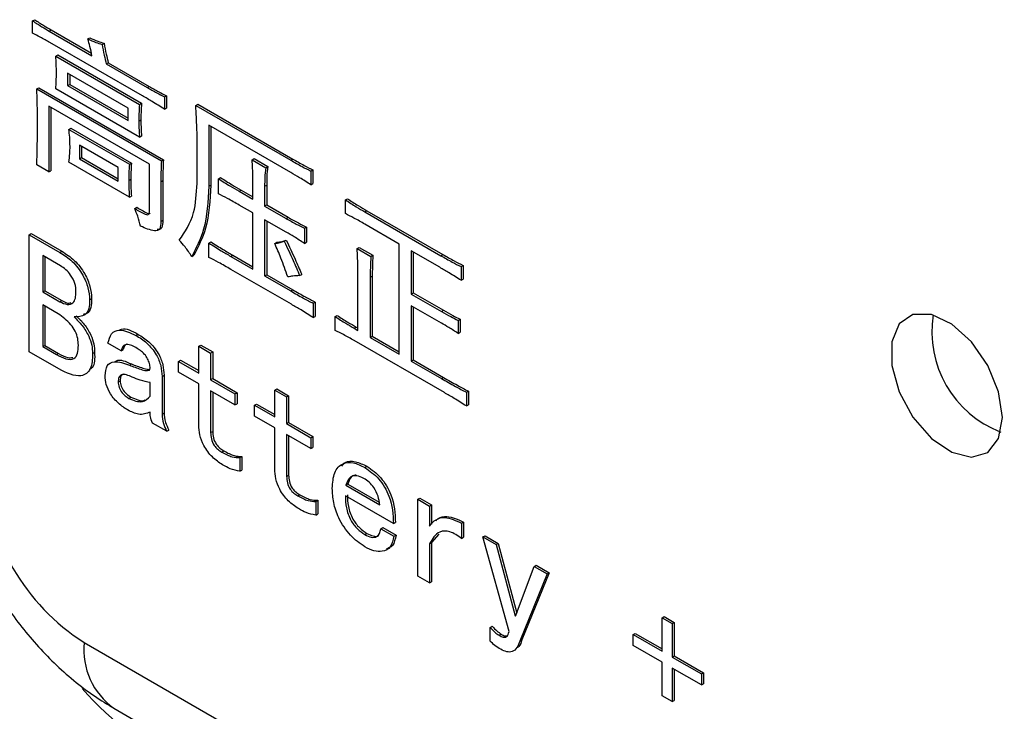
# Model space of a CAD drawing. Header units: millimetres. Extents: x 16386 to 23226, y -7201 to -2390.
# Tile 40 of 94: x 20718 to 20753, y -4509 to -4485. Entities that reach past the tile are written whole.
import ezdxf
from ezdxf import colors
from ezdxf.entities.mleader import LeaderData, LeaderLine
from ezdxf.math import Vec2, Vec3

# ---------------------------------------------------------------- set-up
doc = ezdxf.new("R2010")
doc.units = ezdxf.units.MM
doc.layers.get('0').update_dxf_attribs({"linetype": 'CONTINUOUS'})
doc.layers.add('7标注层', color=4, linetype='CONTINUOUS')
doc.styles.add('标准', font='仿宋GB2312_0.shx', dxfattribs={"width": 0.667})

msp = doc.modelspace()

# ---------------------------------------------------------------- linework, layer by layer
at = {"color": 7, "linetype": 'Continuous', "lineweight": 25}
for p, q in [((20718.726, -4485), (20718.796, -4484.959)), ((20718.726, -4485.43), (20718.726, -4485)), ((20719.305, -4485.358), (20719.375, -4485.317)), ((20719.305, -4485.358), (20720.793, -4486.217)), ((20719.375, -4485.317), (20720.773, -4486.124)), ((20722.551, -4487.614), (20719.325, -4485.752)), ((20720.648, -4485.632), (20720.719, -4485.592)), ((20721.145, -4485.823), (20721.215, -4485.783)), ((20719.532, -4486.229), (20719.603, -4486.189)), ((20719.532, -4486.229), (20722.447, -4487.912)), ((20719.603, -4486.189), (20722.518, -4487.872)), ((20721.289, -4486.504), (20721.36, -4486.463)), ((20721.289, -4486.504), (20722.716, -4487.327)), ((20721.36, -4486.463), (20722.787, -4487.287)), ((20722.054, -4488.044), (20719.945, -4486.826)), ((20719.945, -4486.826), (20719.945, -4487.256)), ((20720.016, -4486.867), (20720.016, -4487.215)), ((20718.87, -4487.376), (20718.941, -4487.335)), ((20718.87, -4487.376), (20723.212, -4489.882)), ((20718.941, -4487.335), (20723.283, -4489.841)), ((20722.447, -4489.058), (20719.532, -4487.375)), ((20719.945, -4487.256), (20720.016, -4487.215)), ((20719.945, -4487.256), (20722.054, -4488.474)), ((20720.016, -4487.215), (20722.054, -4488.392)), ((20722.716, -4487.327), (20722.787, -4487.287)), ((20723.316, -4487.65), (20723.386, -4487.609)), ((20723.316, -4487.65), (20723.316, -4488.079)), ((20723.386, -4487.609), (20723.386, -4488.039)), ((20722.799, -4490.001), (20719.284, -4487.972)), ((20719.284, -4487.972), (20719.284, -4490.264)), ((20719.355, -4488.013), (20719.355, -4490.224)), ((20722.054, -4488.474), (20722.054, -4488.044)), ((20722.447, -4487.912), (20722.518, -4487.872)), ((20723.316, -4488.079), (20723.386, -4488.039)), ((20724.411, -4487.948), (20724.482, -4487.907)), ((20724.411, -4487.948), (20727.72, -4489.858)), ((20724.482, -4487.907), (20727.79, -4489.817)), ((20722.427, -4488.497), (20722.497, -4488.457)), ((20719.987, -4488.784), (20720.058, -4488.743)), ((20719.987, -4488.784), (20722.096, -4490.002)), ((20720.058, -4488.743), (20722.166, -4489.961)), ((20727.72, -4490.288), (20724.866, -4488.64)), ((20724.866, -4488.64), (20724.866, -4490.765)), ((20724.937, -4488.681), (20724.937, -4490.724)), ((20722.447, -4489.058), (20722.518, -4489.018)), ((20724.453, -4490.67), (20724.453, -4488.879)), ((20721.703, -4490.109), (20720.359, -4489.333)), ((20720.359, -4489.333), (20720.359, -4489.811)), ((20720.43, -4489.374), (20720.43, -4489.77)), ((20720.359, -4489.811), (20720.43, -4489.77)), ((20720.359, -4489.811), (20721.703, -4490.587)), ((20720.43, -4489.77), (20721.703, -4490.505)), ((20723.212, -4489.882), (20723.283, -4489.841)), ((20726.376, -4489.846), (20726.446, -4489.805)), ((20726.376, -4489.846), (20726.851, -4490.12)), ((20726.446, -4489.805), (20726.922, -4490.08)), ((20727.72, -4489.858), (20727.79, -4489.817)), ((20719.284, -4490.264), (20718.87, -4490.026)), ((20719.284, -4490.264), (20719.355, -4490.224)), ((20722.096, -4491.148), (20719.987, -4489.93)), ((20721.703, -4490.587), (20721.703, -4490.109)), ((20722.096, -4490.002), (20722.166, -4489.961)), ((20722.799, -4491.506), (20722.799, -4490.001)), ((20726.851, -4490.12), (20726.922, -4490.08)), ((20728.422, -4490.24), (20728.493, -4490.199)), ((20728.493, -4490.199), (20728.493, -4490.676)), ((20722.075, -4490.563), (20722.146, -4490.522)), ((20723.192, -4490.61), (20723.262, -4490.569)), ((20723.262, -4490.569), (20723.262, -4491.954)), ((20725.197, -4490.503), (20725.268, -4490.462)), ((20725.197, -4491.028), (20725.197, -4490.503)), ((20726.396, -4491.219), (20726.396, -4490.503)), ((20728.422, -4490.24), (20728.422, -4490.717)), ((20723.192, -4490.61), (20723.192, -4491.995)), ((20724.866, -4490.765), (20724.937, -4490.724)), ((20725.921, -4490.944), (20725.991, -4490.903)), ((20725.991, -4490.903), (20726.396, -4491.137)), ((20726.81, -4490.765), (20726.881, -4490.724)), ((20726.81, -4490.765), (20726.81, -4491.457)), ((20726.881, -4490.724), (20726.881, -4491.417)), ((20728.422, -4490.717), (20728.493, -4490.676)), ((20722.096, -4491.148), (20722.166, -4491.107)), ((20725.921, -4490.944), (20726.396, -4491.219)), ((20729.622, -4491.242), (20729.692, -4491.202)), ((20729.622, -4491.72), (20729.622, -4491.242)), ((20722.282, -4491.541), (20722.353, -4491.501)), ((20726.396, -4491.696), (20725.921, -4491.422)), ((20726.81, -4491.457), (20726.881, -4491.417)), ((20726.81, -4491.457), (20727.554, -4491.887)), ((20726.881, -4491.417), (20727.625, -4491.846)), ((20726.396, -4493.654), (20726.396, -4491.696)), ((20727.554, -4492.365), (20726.81, -4491.935)), ((20726.81, -4491.935), (20726.81, -4493.893)), ((20727.554, -4491.887), (20727.625, -4491.846)), ((20730.304, -4491.66), (20730.375, -4491.619)), ((20730.304, -4491.66), (20732.95, -4493.188)), ((20730.375, -4491.619), (20733.021, -4493.147)), ((20723.192, -4491.995), (20723.262, -4491.954)), ((20726.881, -4491.976), (20726.881, -4493.852)), ((20728.195, -4492.233), (20728.266, -4492.193)), ((20728.195, -4492.233), (20728.195, -4492.759)), ((20728.266, -4492.193), (20728.266, -4492.718)), ((20731.503, -4492.782), (20730.304, -4492.09)), ((20718.602, -4492.456), (20718.672, -4492.415)), ((20718.602, -4496.539), (20718.602, -4492.456)), ((20718.602, -4492.456), (20719.677, -4493.077)), ((20718.672, -4492.415), (20719.747, -4493.036)), ((20724.866, -4492.747), (20724.937, -4492.706)), ((20724.866, -4493.248), (20724.866, -4492.747)), ((20727.161, -4492.759), (20727.232, -4492.718)), ((20727.492, -4492.687), (20727.563, -4492.646)), ((20728.195, -4492.759), (20728.266, -4492.718)), ((20730.035, -4492.937), (20730.106, -4492.897)), ((20730.035, -4492.937), (20730.511, -4493.212)), ((20730.106, -4492.897), (20730.581, -4493.171)), ((20731.503, -4496.626), (20731.503, -4492.782)), ((20719.697, -4493.542), (20719.077, -4493.184)), ((20719.077, -4493.184), (20719.077, -4494.45)), ((20719.148, -4493.225), (20719.148, -4494.409)), ((20719.677, -4493.077), (20719.747, -4493.036)), ((20724.267, -4493.213), (20724.337, -4493.172)), ((20725.631, -4493.212), (20725.702, -4493.172)), ((20725.631, -4493.212), (20726.396, -4493.654)), ((20725.702, -4493.172), (20726.396, -4493.572)), ((20730.511, -4493.212), (20730.581, -4493.171)), ((20732.909, -4493.594), (20731.917, -4493.021)), ((20731.917, -4493.021), (20731.917, -4494.525)), ((20731.987, -4493.062), (20731.987, -4494.484)), ((20732.95, -4493.188), (20733.021, -4493.147)), ((20733.653, -4493.57), (20733.724, -4493.529)), ((20733.653, -4493.57), (20733.653, -4494.047)), ((20733.724, -4493.529), (20733.724, -4494.007)), ((20727.74, -4494.884), (20725.631, -4493.666)), ((20726.81, -4493.893), (20726.881, -4493.852)), ((20726.81, -4493.893), (20727.72, -4494.418)), ((20726.881, -4493.852), (20727.79, -4494.377)), ((20728.03, -4493.881), (20728.1, -4493.84)), ((20730.056, -4495.791), (20730.056, -4493.69)), ((20730.49, -4493.94), (20730.561, -4493.899)), ((20730.49, -4493.94), (20730.49, -4496.041)), ((20730.561, -4493.899), (20730.561, -4496)), ((20733.653, -4494.047), (20733.724, -4494.007)), ((20719.077, -4494.45), (20719.148, -4494.409)), ((20719.077, -4494.45), (20719.677, -4494.796)), ((20719.148, -4494.409), (20719.747, -4494.755)), ((20720.71, -4494.724), (20720.781, -4494.683)), ((20727.72, -4494.418), (20727.79, -4494.377)), ((20731.917, -4494.525), (20731.987, -4494.484)), ((20731.917, -4494.525), (20732.971, -4495.134)), ((20731.987, -4494.484), (20733.042, -4495.093)), ((20719.615, -4495.214), (20719.077, -4494.903)), ((20719.077, -4494.903), (20719.077, -4496.36)), ((20719.148, -4494.944), (20719.148, -4496.319)), ((20719.677, -4494.796), (20719.747, -4494.755)), ((20728.505, -4494.848), (20728.576, -4494.807)), ((20728.505, -4494.848), (20728.505, -4495.349)), ((20728.576, -4494.807), (20728.576, -4495.308)), ((20732.971, -4495.54), (20731.917, -4494.931)), ((20731.917, -4494.931), (20731.917, -4496.865)), ((20731.987, -4494.972), (20731.987, -4496.824)), ((20728.505, -4495.349), (20728.576, -4495.308)), ((20729.27, -4495.313), (20729.341, -4495.272)), ((20729.27, -4495.791), (20729.27, -4495.313)), ((20732.971, -4495.134), (20733.042, -4495.093)), ((20729.932, -4495.719), (20730.003, -4495.678)), ((20730.003, -4495.678), (20730.056, -4495.709)), ((20733.55, -4495.444), (20733.621, -4495.403)), ((20733.55, -4495.444), (20733.55, -4495.898)), ((20733.621, -4495.403), (20733.621, -4495.857)), ((20722.323, -4495.966), (20722.394, -4495.925)), ((20729.932, -4495.719), (20730.056, -4495.791)), ((20730.49, -4496.041), (20730.561, -4496)), ((20730.49, -4496.041), (20731.503, -4496.626)), ((20730.561, -4496), (20731.503, -4496.544)), ((20733.55, -4495.898), (20733.621, -4495.857)), ((20719.077, -4496.36), (20719.148, -4496.319)), ((20719.077, -4496.36), (20719.553, -4496.634)), ((20719.148, -4496.319), (20719.623, -4496.594)), ((20721.806, -4496.503), (20721.351, -4496.24)), ((20724.515, -4496.347), (20724.586, -4496.307)), ((20724.515, -4497.279), (20724.515, -4496.347)), ((20724.515, -4496.347), (20724.928, -4496.586)), ((20724.586, -4496.307), (20724.999, -4496.545)), ((20733.075, -4497.963), (20729.932, -4496.149)), ((20719.635, -4497.136), (20718.602, -4496.539)), ((20719.553, -4496.634), (20719.623, -4496.594)), ((20720.814, -4496.598), (20720.885, -4496.558)), ((20721.806, -4496.503), (20721.877, -4496.462)), ((20724.928, -4496.586), (20724.999, -4496.545)), ((20724.928, -4496.586), (20724.928, -4497.517)), ((20724.999, -4496.545), (20724.999, -4497.476)), ((20722.096, -4497.004), (20722.166, -4496.963)), ((20723.812, -4496.873), (20723.883, -4496.832)), ((20723.812, -4497.255), (20723.812, -4496.873)), ((20723.812, -4496.873), (20724.515, -4497.279)), ((20723.883, -4496.832), (20724.515, -4497.197)), ((20731.917, -4496.865), (20731.987, -4496.824)), ((20731.917, -4496.865), (20732.971, -4497.474)), ((20731.987, -4496.824), (20733.042, -4497.433)), ((20723.233, -4497.398), (20723.304, -4497.357)), ((20723.233, -4497.398), (20723.233, -4498.711)), ((20723.304, -4497.357), (20723.304, -4498.67)), ((20724.515, -4497.661), (20723.812, -4497.255)), ((20732.971, -4497.474), (20733.042, -4497.433)), ((20721.703, -4497.589), (20721.774, -4497.548)), ((20722.819, -4498.09), (20722.819, -4497.613)), ((20724.515, -4499.093), (20724.515, -4497.661)), ((20724.928, -4497.517), (20724.999, -4497.476)), ((20724.928, -4497.517), (20725.776, -4498.007)), ((20724.999, -4497.476), (20725.847, -4497.966)), ((20725.776, -4498.389), (20724.928, -4497.899)), ((20724.928, -4497.899), (20724.928, -4499.356)), ((20724.999, -4497.94), (20724.999, -4499.315)), ((20725.776, -4498.007), (20725.847, -4497.966)), ((20725.776, -4498.007), (20725.776, -4498.389)), ((20725.847, -4497.966), (20725.847, -4498.348)), ((20727.161, -4497.875), (20727.232, -4497.834)), ((20727.161, -4498.806), (20727.161, -4497.875)), ((20727.161, -4497.875), (20727.575, -4498.114)), ((20727.232, -4497.834), (20727.645, -4498.073)), ((20727.575, -4498.114), (20727.645, -4498.073)), ((20727.575, -4498.114), (20727.575, -4499.045)), ((20727.645, -4498.073), (20727.645, -4499.004)), ((20733.84, -4497.951), (20733.91, -4497.91)), ((20733.84, -4497.951), (20733.84, -4498.428)), ((20733.91, -4497.91), (20733.91, -4498.388)), ((20722.075, -4498.162), (20722.146, -4498.121)), ((20725.776, -4498.389), (20725.847, -4498.348)), ((20726.458, -4498.401), (20726.529, -4498.36)), ((20726.458, -4498.783), (20726.458, -4498.401)), ((20726.458, -4498.401), (20727.161, -4498.806)), ((20726.529, -4498.36), (20727.161, -4498.725)), ((20733.84, -4498.428), (20733.91, -4498.388)), ((20723.233, -4498.711), (20723.304, -4498.67)), ((20727.161, -4499.188), (20726.458, -4498.783)), ((20723.398, -4499.308), (20722.902, -4499.022)), ((20727.575, -4499.045), (20727.645, -4499.004)), ((20727.575, -4499.045), (20728.422, -4499.534)), ((20727.645, -4499.004), (20728.493, -4499.494)), ((20723.398, -4499.308), (20723.469, -4499.267)), ((20724.928, -4499.356), (20724.999, -4499.315)), ((20727.161, -4500.621), (20727.161, -4499.188)), ((20728.422, -4499.916), (20727.575, -4499.427)), ((20727.575, -4499.427), (20727.575, -4500.883)), ((20727.645, -4499.468), (20727.645, -4500.843)), ((20728.422, -4499.534), (20728.493, -4499.494)), ((20728.422, -4499.534), (20728.422, -4499.916)), ((20728.493, -4499.494), (20728.493, -4499.876)), ((20725.321, -4500.036), (20725.392, -4499.995)), ((20728.422, -4499.916), (20728.493, -4499.876)), ((20725.941, -4500.227), (20726.012, -4500.186)), ((20725.941, -4500.227), (20725.941, -4500.705)), ((20726.012, -4500.186), (20726.012, -4500.664)), ((20725.941, -4500.705), (20726.012, -4500.664)), ((20727.575, -4500.883), (20727.645, -4500.843)), ((20730.304, -4500.573), (20730.375, -4500.532)), ((20729.642, -4501.194), (20729.713, -4501.153)), ((20729.642, -4501.194), (20730.821, -4501.874)), ((20729.713, -4501.153), (20730.802, -4501.782)), ((20727.968, -4501.564), (20728.038, -4501.523)), ((20728.588, -4501.755), (20728.659, -4501.714)), ((20728.588, -4501.755), (20728.588, -4502.232)), ((20728.659, -4501.714), (20728.659, -4502.192)), ((20731.296, -4502.531), (20729.622, -4501.564)), ((20732.144, -4501.683), (20732.215, -4501.642)), ((20732.144, -4504.357), (20732.144, -4501.683)), ((20732.144, -4501.683), (20732.558, -4501.922)), ((20732.215, -4501.642), (20732.628, -4501.881)), ((20732.558, -4501.922), (20732.628, -4501.881)), ((20732.628, -4501.881), (20732.628, -4502.545)), ((20728.588, -4502.232), (20728.659, -4502.192)), ((20732.558, -4501.922), (20732.558, -4502.614)), ((20731.296, -4502.531), (20731.367, -4502.49)), ((20733.674, -4502.518), (20733.745, -4502.478)), ((20733.674, -4502.518), (20733.674, -4503.044)), ((20733.745, -4502.478), (20733.745, -4503.003)), ((20730.304, -4502.913), (20730.375, -4502.872)), ((20730.862, -4502.71), (20730.933, -4502.669)), ((20730.862, -4502.71), (20731.317, -4502.972)), ((20730.933, -4502.669), (20731.388, -4502.931)), ((20732.882, -4502.899), (20732.628, -4503.194)), ((20731.317, -4502.972), (20731.388, -4502.931)), ((20732.558, -4503.235), (20732.628, -4503.194)), ((20732.558, -4503.235), (20732.558, -4504.596)), ((20732.628, -4503.194), (20732.628, -4504.555)), ((20733.674, -4503.044), (20733.745, -4503.003)), ((20734.418, -4502.996), (20734.489, -4502.955)), ((20735.328, -4506.291), (20734.418, -4502.996)), ((20734.418, -4502.996), (20734.873, -4503.258)), ((20734.489, -4502.955), (20734.944, -4503.218)), ((20734.873, -4503.258), (20734.944, -4503.218)), ((20734.873, -4503.258), (20735.535, -4505.741)), ((20734.944, -4503.218), (20735.593, -4505.653)), ((20735.556, -4505.753), (20736.197, -4504.022)), ((20736.651, -4504.285), (20735.7, -4506.625)), ((20736.722, -4504.244), (20735.771, -4506.584)), ((20736.197, -4504.022), (20736.267, -4503.981)), ((20736.197, -4504.022), (20736.651, -4504.285)), ((20736.267, -4503.981), (20736.722, -4504.244)), ((20736.651, -4504.285), (20736.722, -4504.244)), ((20732.558, -4504.596), (20732.144, -4504.357)), ((20732.558, -4504.596), (20732.628, -4504.555)), ((20735.535, -4505.741), (20735.567, -4505.723)), ((20735.535, -4505.741), (20735.556, -4505.753)), ((20740.662, -4505.813), (20740.733, -4505.772)), ((20740.662, -4506.982), (20740.662, -4505.813)), ((20740.662, -4505.813), (20741.014, -4506.015)), ((20740.733, -4505.772), (20741.085, -4505.975)), ((20741.014, -4506.015), (20741.085, -4505.975)), ((20741.085, -4505.975), (20741.085, -4507.145)), ((20734.667, -4506.147), (20734.737, -4506.107)), ((20734.667, -4506.625), (20734.667, -4506.147)), ((20741.014, -4506.015), (20741.014, -4507.185)), ((20720.522, -4506.679), (20785.08, -4543.948)), ((20734.977, -4506.422), (20735.047, -4506.381)), ((20735.7, -4506.625), (20735.771, -4506.584)), ((20739.649, -4506.398), (20739.72, -4506.357)), ((20739.649, -4506.78), (20739.649, -4506.398)), ((20739.649, -4506.398), (20740.662, -4506.982)), ((20739.72, -4506.357), (20740.662, -4506.901)), ((20740.662, -4507.364), (20739.649, -4506.78)), ((20740.662, -4508.534), (20740.662, -4507.364)), ((20741.014, -4507.185), (20741.085, -4507.145)), ((20741.014, -4507.185), (20742.027, -4507.77)), ((20741.085, -4507.145), (20742.098, -4507.729)), ((20742.027, -4508.152), (20741.014, -4507.567)), ((20741.014, -4507.567), (20741.014, -4508.737)), ((20741.085, -4507.608), (20741.085, -4508.696)), ((20742.027, -4507.77), (20742.098, -4507.729)), ((20742.027, -4507.77), (20742.027, -4508.152)), ((20742.098, -4507.729), (20742.098, -4508.111)), ((20742.027, -4508.152), (20742.098, -4508.111)), ((20741.014, -4508.737), (20740.662, -4508.534)), ((20741.014, -4508.737), (20741.085, -4508.696)), ((20721.558, -4508.969), (20786.116, -4546.237))]:
    msp.add_line(p, q, dxfattribs=at)
at = {"color": 7, "linetype": 'Continuous', "lineweight": 25, "flags": 128}
msp.add_lwpolyline([(20752.519, -4498.827), (20752.387, -4497.94), (20752.011, -4497.021), (20751.441, -4496.195), (20750.754, -4495.572), (20750.042, -4495.238), (20749.402, -4495.236), (20748.921, -4495.568), (20748.663, -4496.189), (20748.663, -4497.014), (20748.921, -4497.932), (20749.402, -4498.82), (20750.042, -4499.557), (20750.754, -4500.044), (20751.441, -4500.215), (20752.011, -4500.047), (20752.387, -4499.562), (20752.519, -4498.827)], dxfattribs=at)
at = {"color": 7, "linetype": 'Continuous', "lineweight": 25}
for centre, radius, start, end in [((20753.82, -4495.831), 3.763, 171.179, 248.8156), ((20724.611, -4500.287), 7.588, 182.6055, 237.3945)]:
    msp.add_arc(centre, radius, start, end, dxfattribs=at)
at = {"color": 8, "linetype": 'Continuous', "lineweight": 25}
for centre, radius, start, end in [((20723.013, -4506.931), 2.504, 174.2246, 234.4633), ((20732.425, -4497.25), 16.286, 222.6515, 239.0854)]:
    msp.add_arc(centre, radius, start, end, dxfattribs=at)
at = {"color": 7, "linetype": 'Continuous', "lineweight": 25}
for points, knots in [([(20718.726, -4485), (20718.834, -4485.07), (20719.026, -4485.195), (20719.22, -4485.308), (20719.305, -4485.358)], [0, 0, 0, 0, 0.559987, 1, 1, 1, 1]), ([(20718.796, -4484.959), (20718.904, -4485.029), (20719.097, -4485.154), (20719.29, -4485.267), (20719.375, -4485.317)], [0, 0, 0, 0, 0.559987, 1, 1, 1, 1]), ([(20719.325, -4485.752), (20719.213, -4485.688), (20719.013, -4485.574), (20718.813, -4485.474), (20718.726, -4485.43)], [0, 0, 0, 0, 0.560007, 1, 1, 1, 1]), ([(20720.793, -4486.217), (20720.771, -4486.109), (20720.732, -4485.916), (20720.674, -4485.719), (20720.648, -4485.632)], [0, 0, 0, 0, 0.559988, 1, 1, 1, 1]), ([(20720.648, -4485.632), (20720.742, -4485.675), (20720.909, -4485.75), (20721.073, -4485.801), (20721.145, -4485.823)], [0, 0, 0, 0, 0.559909, 1, 1, 1, 1]), ([(20720.719, -4485.592), (20720.813, -4485.634), (20720.98, -4485.709), (20721.143, -4485.76), (20721.215, -4485.783)], [0, 0, 0, 0, 0.559909, 1, 1, 1, 1]), ([(20721.145, -4485.823), (20721.168, -4485.949), (20721.209, -4486.174), (20721.265, -4486.403), (20721.289, -4486.504)], [0, 0, 0, 0, 0.559936, 1, 1, 1, 1]), ([(20721.215, -4485.783), (20721.238, -4485.909), (20721.28, -4486.134), (20721.335, -4486.362), (20721.36, -4486.463)], [0, 0, 0, 0, 0.559936, 1, 1, 1, 1]), ([(20719.553, -4486.838), (20719.552, -4486.726), (20719.55, -4486.526), (20719.538, -4486.32), (20719.532, -4486.229)], [0, 0, 0, 0, 0.5600128, 1, 1, 1, 1]), ([(20719.532, -4487.375), (20719.539, -4487.277), (20719.551, -4487.102), (20719.552, -4486.919), (20719.553, -4486.838)], [0, 0, 0, 0, 0.559948, 1, 1, 1, 1]), ([(20718.891, -4488.677), (20718.892, -4488.436), (20718.892, -4488.007), (20718.877, -4487.568), (20718.87, -4487.376)], [0, 0, 0, 0, 0.5600437, 1, 1, 1, 1]), ([(20722.716, -4487.327), (20722.828, -4487.391), (20723.028, -4487.503), (20723.228, -4487.605), (20723.316, -4487.65)], [0, 0, 0, 0, 0.559982, 1, 1, 1, 1]), ([(20722.787, -4487.287), (20722.899, -4487.35), (20723.099, -4487.463), (20723.298, -4487.564), (20723.386, -4487.609)], [0, 0, 0, 0, 0.559982, 1, 1, 1, 1]), ([(20723.316, -4488.079), (20723.173, -4487.989), (20722.918, -4487.828), (20722.663, -4487.679), (20722.551, -4487.614)], [0, 0, 0, 0, 0.559983, 1, 1, 1, 1]), ([(20722.447, -4487.912), (20722.441, -4488.02), (20722.429, -4488.212), (20722.427, -4488.41), (20722.427, -4488.497)], [0, 0, 0, 0, 0.5599833, 1, 1, 1, 1]), ([(20722.518, -4487.872), (20722.512, -4487.979), (20722.5, -4488.171), (20722.498, -4488.369), (20722.497, -4488.457)], [0, 0, 0, 0, 0.5599833, 1, 1, 1, 1]), ([(20724.453, -4488.879), (20724.446, -4488.706), (20724.433, -4488.396), (20724.418, -4488.085), (20724.411, -4487.948)], [0, 0, 0, 0, 0.56, 1, 1, 1, 1]), ([(20722.427, -4488.497), (20722.428, -4488.601), (20722.43, -4488.785), (20722.442, -4488.975), (20722.447, -4489.058)], [0, 0, 0, 0, 0.559973, 1, 1, 1, 1]), ([(20722.497, -4488.457), (20722.499, -4488.56), (20722.501, -4488.745), (20722.513, -4488.934), (20722.518, -4489.018)], [0, 0, 0, 0, 0.559973, 1, 1, 1, 1]), ([(20718.87, -4490.026), (20718.878, -4489.776), (20718.891, -4489.33), (20718.891, -4488.876), (20718.891, -4488.677)], [0, 0, 0, 0, 0.559974, 1, 1, 1, 1]), ([(20720.028, -4489.381), (20720.027, -4489.273), (20720.024, -4489.079), (20719.998, -4488.874), (20719.987, -4488.784)], [0, 0, 0, 0, 0.5600001, 1, 1, 1, 1]), ([(20719.987, -4489.93), (20720, -4489.831), (20720.024, -4489.655), (20720.027, -4489.465), (20720.028, -4489.381)], [0, 0, 0, 0, 0.559898, 1, 1, 1, 1]), ([(20723.212, -4489.882), (20723.206, -4490.016), (20723.193, -4490.256), (20723.192, -4490.502), (20723.192, -4490.61)], [0, 0, 0, 0, 0.559987, 1, 1, 1, 1]), ([(20723.283, -4489.841), (20723.276, -4489.975), (20723.264, -4490.215), (20723.263, -4490.461), (20723.262, -4490.569)], [0, 0, 0, 0, 0.559987, 1, 1, 1, 1]), ([(20726.396, -4490.503), (20726.396, -4490.382), (20726.395, -4490.166), (20726.381, -4489.944), (20726.376, -4489.846)], [0, 0, 0, 0, 0.560018, 1, 1, 1, 1]), ([(20727.72, -4489.858), (20727.851, -4489.933), (20728.085, -4490.068), (20728.319, -4490.187), (20728.422, -4490.24)], [0, 0, 0, 0, 0.560017, 1, 1, 1, 1]), ([(20727.79, -4489.817), (20727.922, -4489.892), (20728.156, -4490.027), (20728.39, -4490.146), (20728.493, -4490.199)], [0, 0, 0, 0, 0.560017, 1, 1, 1, 1]), ([(20722.096, -4490.002), (20722.089, -4490.105), (20722.077, -4490.288), (20722.076, -4490.479), (20722.075, -4490.563)], [0, 0, 0, 0, 0.559978, 1, 1, 1, 1]), ([(20722.166, -4489.961), (20722.16, -4490.064), (20722.148, -4490.248), (20722.146, -4490.438), (20722.146, -4490.522)], [0, 0, 0, 0, 0.559978, 1, 1, 1, 1]), ([(20726.851, -4490.12), (20726.836, -4490.236), (20726.81, -4490.443), (20726.81, -4490.667), (20726.81, -4490.765)], [0, 0, 0, 0, 0.559658, 1, 1, 1, 1]), ([(20726.922, -4490.08), (20726.907, -4490.195), (20726.88, -4490.402), (20726.88, -4490.626), (20726.881, -4490.724)], [0, 0, 0, 0, 0.559658, 1, 1, 1, 1]), ([(20722.075, -4490.563), (20722.076, -4490.67), (20722.078, -4490.863), (20722.09, -4491.061), (20722.096, -4491.148)], [0, 0, 0, 0, 0.559977, 1, 1, 1, 1]), ([(20722.146, -4490.522), (20722.147, -4490.63), (20722.149, -4490.822), (20722.161, -4491.02), (20722.166, -4491.107)], [0, 0, 0, 0, 0.559977, 1, 1, 1, 1]), ([(20725.197, -4490.503), (20725.332, -4490.588), (20725.573, -4490.741), (20725.815, -4490.882), (20725.921, -4490.944)], [0, 0, 0, 0, 0.55999, 1, 1, 1, 1]), ([(20725.268, -4490.462), (20725.403, -4490.547), (20725.644, -4490.7), (20725.885, -4490.841), (20725.991, -4490.903)], [0, 0, 0, 0, 0.55999, 1, 1, 1, 1]), ([(20728.422, -4490.717), (20728.291, -4490.633), (20728.057, -4490.483), (20727.823, -4490.347), (20727.72, -4490.288)], [0, 0, 0, 0, 0.559944, 1, 1, 1, 1]), ([(20723.833, -4492.652), (20724.033, -4492.359), (20724.391, -4491.837), (20724.434, -4491.027), (20724.453, -4490.67)], [0, 0, 0, 0, 0.558911, 1, 1, 1, 1]), ([(20724.866, -4490.765), (20724.836, -4491.293), (20724.781, -4492.237), (20724.424, -4492.914), (20724.267, -4493.213)], [0, 0, 0, 0, 0.559517, 1, 1, 1, 1]), ([(20724.937, -4490.724), (20724.906, -4491.253), (20724.852, -4492.196), (20724.495, -4492.874), (20724.337, -4493.172)], [0, 0, 0, 0, 0.559517, 1, 1, 1, 1]), ([(20725.921, -4491.422), (20725.786, -4491.343), (20725.544, -4491.204), (20725.303, -4491.082), (20725.197, -4491.028)], [0, 0, 0, 0, 0.560052, 1, 1, 1, 1]), ([(20729.622, -4491.242), (20729.749, -4491.324), (20729.976, -4491.469), (20730.204, -4491.602), (20730.304, -4491.66)], [0, 0, 0, 0, 0.559984, 1, 1, 1, 1]), ([(20729.692, -4491.202), (20729.82, -4491.283), (20730.047, -4491.428), (20730.275, -4491.561), (20730.375, -4491.619)], [0, 0, 0, 0, 0.559984, 1, 1, 1, 1]), ([(20722.282, -4491.541), (20722.402, -4491.615), (20722.551, -4491.707), (20722.723, -4491.771), (20722.765, -4491.742), (20722.804, -4491.67), (20722.801, -4491.579), (20722.799, -4491.506)], [0, 0, 0, 0, 0.501496, 0.625539, 0.68809, 0.750769, 1, 1, 1, 1]), ([(20722.489, -4492.162), (20722.458, -4492.046), (20722.403, -4491.84), (20722.319, -4491.633), (20722.282, -4491.541)], [0, 0, 0, 0, 0.559978, 1, 1, 1, 1]), ([(20722.353, -4491.501), (20722.471, -4491.571), (20722.618, -4491.659), (20722.787, -4491.732), (20722.811, -4491.714), (20722.816, -4491.711)], [0, 0, 0, 0, 0.768949, 0.959145, 1, 1, 1, 1]), ([(20727.554, -4491.887), (20727.674, -4491.956), (20727.888, -4492.079), (20728.101, -4492.186), (20728.195, -4492.233)], [0, 0, 0, 0, 0.560034, 1, 1, 1, 1]), ([(20727.625, -4491.846), (20727.745, -4491.915), (20727.958, -4492.039), (20728.172, -4492.145), (20728.266, -4492.193)], [0, 0, 0, 0, 0.560034, 1, 1, 1, 1]), ([(20730.304, -4492.09), (20730.177, -4492.017), (20729.949, -4491.887), (20729.722, -4491.771), (20729.622, -4491.72)], [0, 0, 0, 0, 0.560008, 1, 1, 1, 1]), ([(20723.192, -4491.995), (20723.19, -4492.091), (20723.188, -4492.235), (20723.08, -4492.326), (20722.855, -4492.316), (20722.652, -4492.231), (20722.489, -4492.162)], [0, 0, 0, 0, 0.2484354, 0.373266, 0.4984354, 1, 1, 1, 1]), ([(20723.262, -4491.954), (20723.261, -4492.05), (20723.258, -4492.193), (20723.159, -4492.281), (20723.094, -4492.278), (20723.067, -4492.276)], [0, 0, 0, 0, 0.534189, 0.802602, 1, 1, 1, 1]), ([(20728.195, -4492.759), (20728.076, -4492.681), (20727.862, -4492.543), (20727.648, -4492.419), (20727.554, -4492.365)], [0, 0, 0, 0, 0.559949, 1, 1, 1, 1]), ([(20724.267, -4493.213), (20724.193, -4493.098), (20724.061, -4492.894), (20723.902, -4492.726), (20723.833, -4492.652)], [0, 0, 0, 0, 0.559539, 1, 1, 1, 1]), ([(20724.866, -4492.747), (20725.009, -4492.837), (20725.264, -4492.999), (20725.519, -4493.147), (20725.631, -4493.212)], [0, 0, 0, 0, 0.559983, 1, 1, 1, 1]), ([(20724.937, -4492.706), (20725.08, -4492.797), (20725.335, -4492.958), (20725.59, -4493.106), (20725.702, -4493.172)], [0, 0, 0, 0, 0.559983, 1, 1, 1, 1]), ([(20727.161, -4492.759), (20727.226, -4492.752), (20727.342, -4492.741), (20727.446, -4492.703), (20727.492, -4492.687)], [0, 0, 0, 0, 0.559958, 1, 1, 1, 1]), ([(20727.616, -4493.929), (20727.54, -4493.709), (20727.405, -4493.318), (20727.236, -4492.929), (20727.161, -4492.759)], [0, 0, 0, 0, 0.559991, 1, 1, 1, 1]), ([(20727.232, -4492.718), (20727.297, -4492.711), (20727.413, -4492.7), (20727.517, -4492.663), (20727.563, -4492.646)], [0, 0, 0, 0, 0.559958, 1, 1, 1, 1]), ([(20727.492, -4492.687), (20727.597, -4492.909), (20727.785, -4493.305), (20727.955, -4493.705), (20728.03, -4493.881)], [0, 0, 0, 0, 0.560003, 1, 1, 1, 1]), ([(20727.563, -4492.646), (20727.668, -4492.868), (20727.856, -4493.264), (20728.026, -4493.664), (20728.1, -4493.84)], [0, 0, 0, 0, 0.560003, 1, 1, 1, 1]), ([(20730.056, -4493.69), (20730.055, -4493.551), (20730.054, -4493.303), (20730.041, -4493.049), (20730.035, -4492.937)], [0, 0, 0, 0, 0.560009, 1, 1, 1, 1]), ([(20719.677, -4493.077), (20719.823, -4493.17), (20720.114, -4493.355), (20720.469, -4493.819), (20720.677, -4494.31), (20720.699, -4494.586), (20720.71, -4494.724)], [0, 0, 0, 0, 0.280778, 0.55945, 0.779714, 1, 1, 1, 1]), ([(20719.747, -4493.036), (20719.893, -4493.129), (20720.184, -4493.315), (20720.54, -4493.778), (20720.748, -4494.269), (20720.77, -4494.545), (20720.781, -4494.683)], [0, 0, 0, 0, 0.280778, 0.55945, 0.779714, 1, 1, 1, 1]), ([(20725.631, -4493.666), (20725.488, -4493.584), (20725.233, -4493.436), (20724.978, -4493.306), (20724.866, -4493.248)], [0, 0, 0, 0, 0.560029, 1, 1, 1, 1]), ([(20730.511, -4493.212), (20730.504, -4493.346), (20730.491, -4493.585), (20730.49, -4493.832), (20730.49, -4493.94)], [0, 0, 0, 0, 0.559975, 1, 1, 1, 1]), ([(20730.581, -4493.171), (20730.574, -4493.305), (20730.562, -4493.545), (20730.561, -4493.791), (20730.561, -4493.899)], [0, 0, 0, 0, 0.559975, 1, 1, 1, 1]), ([(20732.95, -4493.188), (20733.082, -4493.263), (20733.316, -4493.397), (20733.55, -4493.517), (20733.653, -4493.57)], [0, 0, 0, 0, 0.560005, 1, 1, 1, 1]), ([(20733.021, -4493.147), (20733.152, -4493.222), (20733.387, -4493.356), (20733.621, -4493.476), (20733.724, -4493.529)], [0, 0, 0, 0, 0.560005, 1, 1, 1, 1]), ([(20720.235, -4494.45), (20720.23, -4494.354), (20720.221, -4494.165), (20720.072, -4493.872), (20719.884, -4493.664), (20719.76, -4493.583), (20719.697, -4493.542)], [0, 0, 0, 0, 0.28045, 0.558105, 0.778894, 1, 1, 1, 1]), ([(20733.653, -4494.047), (20733.515, -4493.959), (20733.267, -4493.802), (20733.018, -4493.657), (20732.909, -4493.594)], [0, 0, 0, 0, 0.559981, 1, 1, 1, 1]), ([(20728.03, -4493.881), (20727.951, -4493.886), (20727.811, -4493.896), (20727.676, -4493.919), (20727.616, -4493.929)], [0, 0, 0, 0, 0.5599827, 1, 1, 1, 1]), ([(20719.677, -4494.796), (20719.762, -4494.835), (20719.932, -4494.913), (20720.138, -4494.865), (20720.226, -4494.677), (20720.232, -4494.526), (20720.235, -4494.45)], [0, 0, 0, 0, 0.280184, 0.559242, 0.779117, 1, 1, 1, 1]), ([(20720.781, -4494.683), (20720.776, -4494.79), (20720.767, -4495.004), (20720.662, -4495.22), (20720.533, -4495.23), (20720.487, -4495.233)], [0, 0, 0, 0, 0.394643, 0.78635, 1, 1, 1, 1]), ([(20727.72, -4494.418), (20727.866, -4494.502), (20728.128, -4494.653), (20728.39, -4494.788), (20728.505, -4494.848)], [0, 0, 0, 0, 0.56002, 1, 1, 1, 1]), ([(20727.79, -4494.377), (20727.937, -4494.462), (20728.199, -4494.612), (20728.461, -4494.747), (20728.576, -4494.807)], [0, 0, 0, 0, 0.56002, 1, 1, 1, 1]), ([(20719.747, -4494.755), (20719.836, -4494.803), (20719.954, -4494.866), (20720.042, -4494.834), (20720.064, -4494.826)], [0, 0, 0, 0, 0.755099, 1, 1, 1, 1]), ([(20720.71, -4494.724), (20720.707, -4494.833), (20720.699, -4495.05), (20720.535, -4495.322), (20720.31, -4495.321), (20720.173, -4495.321)], [0, 0, 0, 0, 0.28142, 0.560746, 1, 1, 1, 1]), ([(20728.505, -4495.349), (20728.362, -4495.258), (20728.108, -4495.096), (20727.852, -4494.949), (20727.74, -4494.884)], [0, 0, 0, 0, 0.559977, 1, 1, 1, 1]), ([(20720.318, -4496.312), (20720.314, -4496.235), (20720.307, -4496.08), (20720.222, -4495.819), (20719.989, -4495.483), (20719.769, -4495.325), (20719.615, -4495.214)], [0, 0, 0, 0, 0.187574, 0.374273, 0.561135, 1, 1, 1, 1]), ([(20720.173, -4495.321), (20720.269, -4495.418), (20720.462, -4495.611), (20720.679, -4495.963), (20720.8, -4496.31), (20720.809, -4496.502), (20720.814, -4496.598)], [0, 0, 0, 0, 0.280004, 0.559977, 0.779695, 1, 1, 1, 1]), ([(20720.244, -4495.28), (20720.34, -4495.377), (20720.533, -4495.57), (20720.75, -4495.922), (20720.87, -4496.27), (20720.88, -4496.462), (20720.885, -4496.558)], [0, 0, 0, 0, 0.280004, 0.559977, 0.779695, 1, 1, 1, 1]), ([(20729.27, -4495.313), (20729.394, -4495.392), (20729.614, -4495.534), (20729.835, -4495.662), (20729.932, -4495.719)], [0, 0, 0, 0, 0.55998, 1, 1, 1, 1]), ([(20729.341, -4495.272), (20729.464, -4495.352), (20729.685, -4495.493), (20729.905, -4495.622), (20730.003, -4495.678)], [0, 0, 0, 0, 0.55998, 1, 1, 1, 1]), ([(20732.971, -4495.134), (20733.079, -4495.195), (20733.273, -4495.305), (20733.465, -4495.402), (20733.55, -4495.444)], [0, 0, 0, 0, 0.560021, 1, 1, 1, 1]), ([(20733.042, -4495.093), (20733.15, -4495.155), (20733.343, -4495.265), (20733.536, -4495.361), (20733.621, -4495.403)], [0, 0, 0, 0, 0.560021, 1, 1, 1, 1]), ([(20721.742, -4495.785), (20721.769, -4495.77), (20721.938, -4495.68), (20722.186, -4495.813), (20722.394, -4495.925)], [0, 0, 0, 0, 0.163541, 1, 1, 1, 1]), ([(20733.55, -4495.898), (20733.442, -4495.828), (20733.249, -4495.702), (20733.056, -4495.589), (20732.971, -4495.54)], [0, 0, 0, 0, 0.559985, 1, 1, 1, 1]), ([(20721.351, -4496.24), (20721.382, -4496.117), (20721.444, -4495.871), (20721.804, -4495.726), (20722.126, -4495.875), (20722.323, -4495.966)], [0, 0, 0, 0, 0.280148, 0.560395, 1, 1, 1, 1]), ([(20722.323, -4495.966), (20722.451, -4496.046), (20722.707, -4496.207), (20723.036, -4496.598), (20723.212, -4497.037), (20723.226, -4497.278), (20723.233, -4497.398)], [0, 0, 0, 0, 0.281035, 0.559795, 0.779408, 1, 1, 1, 1]), ([(20722.394, -4495.925), (20722.522, -4496.005), (20722.778, -4496.166), (20723.106, -4496.557), (20723.283, -4496.996), (20723.297, -4497.237), (20723.304, -4497.357)], [0, 0, 0, 0, 0.281035, 0.559795, 0.779408, 1, 1, 1, 1]), ([(20729.932, -4496.149), (20729.808, -4496.078), (20729.587, -4495.952), (20729.367, -4495.84), (20729.27, -4495.791)], [0, 0, 0, 0, 0.560014, 1, 1, 1, 1]), ([(20719.553, -4496.634), (20719.661, -4496.692), (20719.878, -4496.806), (20720.173, -4496.828), (20720.307, -4496.602), (20720.314, -4496.409), (20720.318, -4496.312)], [0, 0, 0, 0, 0.281253, 0.560035, 0.779092, 1, 1, 1, 1]), ([(20722.323, -4496.395), (20722.259, -4496.361), (20722.131, -4496.291), (20721.96, -4496.273), (20721.853, -4496.364), (20721.822, -4496.457), (20721.806, -4496.503)], [0, 0, 0, 0, 0.280825, 0.559768, 0.779684, 1, 1, 1, 1]), ([(20722.005, -4496.274), (20721.979, -4496.29), (20721.917, -4496.33), (20721.892, -4496.414), (20721.877, -4496.462)], [0, 0, 0, 0, 0.429271, 1, 1, 1, 1]), ([(20722.819, -4497.112), (20722.814, -4497.058), (20722.803, -4496.951), (20722.737, -4496.777), (20722.582, -4496.549), (20722.43, -4496.459), (20722.323, -4496.395)], [0, 0, 0, 0, 0.187029, 0.374538, 0.560332, 1, 1, 1, 1]), ([(20719.623, -4496.594), (20719.735, -4496.658), (20719.915, -4496.763), (20720.068, -4496.744), (20720.126, -4496.738)], [0, 0, 0, 0, 0.620767, 1, 1, 1, 1]), ([(20720.814, -4496.598), (20720.807, -4496.794), (20720.792, -4497.181), (20720.354, -4497.491), (20719.909, -4497.271), (20719.635, -4497.136)], [0, 0, 0, 0, 0.281944, 0.559493, 1, 1, 1, 1]), ([(20720.885, -4496.558), (20720.889, -4496.77), (20720.896, -4497.053), (20720.733, -4497.148), (20720.692, -4497.172)], [0, 0, 0, 0, 0.748252, 1, 1, 1, 1]), ([(20721.248, -4497.374), (20721.261, -4497.245), (20721.288, -4496.988), (20721.618, -4496.833), (20721.914, -4496.939), (20722.096, -4497.004)], [0, 0, 0, 0, 0.279632, 0.558789, 1, 1, 1, 1]), ([(20721.605, -4496.872), (20721.618, -4496.864), (20721.758, -4496.777), (20721.972, -4496.875), (20722.166, -4496.963)], [0, 0, 0, 0, 0.091404, 1, 1, 1, 1]), ([(20722.096, -4497.004), (20722.228, -4497.055), (20722.427, -4497.132), (20722.657, -4497.196), (20722.762, -4497.194), (20722.811, -4497.165), (20722.817, -4497.129), (20722.819, -4497.112)], [0, 0, 0, 0, 0.50075, 0.750955, 0.875795, 0.938092, 1, 1, 1, 1]), ([(20722.166, -4496.963), (20722.298, -4497.012), (20722.496, -4497.085), (20722.717, -4497.158), (20722.792, -4497.149), (20722.81, -4497.147)], [0, 0, 0, 0, 0.605743, 0.90841, 1, 1, 1, 1]), ([(20722.034, -4498.568), (20721.927, -4498.498), (20721.714, -4498.357), (20721.443, -4498.04), (20721.269, -4497.679), (20721.255, -4497.476), (20721.248, -4497.374)], [0, 0, 0, 0, 0.280655, 0.56056, 0.779873, 1, 1, 1, 1]), ([(20722.199, -4497.422), (20722.062, -4497.363), (20721.872, -4497.281), (20721.718, -4497.418), (20721.708, -4497.532), (20721.703, -4497.589)], [0, 0, 0, 0, 0.559295, 0.779327, 1, 1, 1, 1]), ([(20721.877, -4497.32), (20721.849, -4497.34), (20721.785, -4497.384), (20721.778, -4497.489), (20721.774, -4497.548)], [0, 0, 0, 0, 0.4405838, 1, 1, 1, 1]), ([(20722.819, -4497.613), (20722.706, -4497.588), (20722.502, -4497.545), (20722.292, -4497.459), (20722.199, -4497.422)], [0, 0, 0, 0, 0.5598483, 1, 1, 1, 1]), ([(20733.042, -4497.433), (20733.204, -4497.525), (20733.494, -4497.69), (20733.783, -4497.843), (20733.91, -4497.91)], [0, 0, 0, 0, 0.559994, 1, 1, 1, 1]), ([(20721.703, -4497.589), (20721.711, -4497.652), (20721.726, -4497.778), (20721.861, -4498.017), (20721.994, -4498.107), (20722.075, -4498.162)], [0, 0, 0, 0, 0.280117, 0.560593, 1, 1, 1, 1]), ([(20721.774, -4497.548), (20721.781, -4497.611), (20721.796, -4497.737), (20721.931, -4497.976), (20722.065, -4498.066), (20722.146, -4498.121)], [0, 0, 0, 0, 0.280117, 0.560593, 1, 1, 1, 1]), ([(20732.971, -4497.474), (20733.133, -4497.566), (20733.423, -4497.73), (20733.712, -4497.884), (20733.84, -4497.951)], [0, 0, 0, 0, 0.559994, 1, 1, 1, 1]), ([(20722.075, -4498.162), (20722.158, -4498.199), (20722.325, -4498.272), (20722.609, -4498.297), (20722.74, -4498.169), (20722.819, -4498.09)], [0, 0, 0, 0, 0.280707, 0.561826, 1, 1, 1, 1]), ([(20733.84, -4498.428), (20733.697, -4498.339), (20733.442, -4498.179), (20733.187, -4498.029), (20733.075, -4497.963)], [0, 0, 0, 0, 0.559995, 1, 1, 1, 1]), ([(20722.146, -4498.121), (20722.228, -4498.155), (20722.392, -4498.224), (20722.577, -4498.266), (20722.641, -4498.219), (20722.649, -4498.213)], [0, 0, 0, 0, 0.4650655, 0.9308129, 1, 1, 1, 1]), ([(20715.566, -4498.591), (20715.578, -4498.952), (20715.608, -4499.864), (20715.897, -4501.344), (20716.454, -4502.995), (20717.248, -4504.592), (20718.254, -4506.087), (20719.464, -4507.435), (20720.594, -4508.379), (20721.33, -4508.829), (20721.558, -4508.969)], [0, 0, 0, 0, 0.089354, 0.225857, 0.364156, 0.503235, 0.643469, 0.78633, 0.933746, 1, 1, 1, 1]), ([(20722.819, -4498.64), (20722.691, -4498.689), (20722.461, -4498.778), (20722.165, -4498.632), (20722.034, -4498.568)], [0, 0, 0, 0, 0.55824, 1, 1, 1, 1]), ([(20722.902, -4499.022), (20722.873, -4498.947), (20722.82, -4498.813), (20722.82, -4498.693), (20722.819, -4498.64)], [0, 0, 0, 0, 0.55724, 1, 1, 1, 1]), ([(20723.233, -4498.711), (20723.243, -4498.82), (20723.261, -4499.015), (20723.356, -4499.218), (20723.398, -4499.308)], [0, 0, 0, 0, 0.558468, 1, 1, 1, 1]), ([(20723.304, -4498.67), (20723.314, -4498.779), (20723.332, -4498.974), (20723.427, -4499.177), (20723.469, -4499.267)], [0, 0, 0, 0, 0.558468, 1, 1, 1, 1]), ([(20725.342, -4500.478), (20725.221, -4500.397), (20724.98, -4500.236), (20724.688, -4499.843), (20724.533, -4499.433), (20724.521, -4499.206), (20724.515, -4499.093)], [0, 0, 0, 0, 0.280365, 0.559439, 0.779309, 1, 1, 1, 1]), ([(20724.928, -4499.356), (20724.933, -4499.427), (20724.943, -4499.569), (20725.033, -4499.797), (20725.181, -4499.949), (20725.274, -4500.007), (20725.321, -4500.036)], [0, 0, 0, 0, 0.2806454, 0.5592304, 0.7790477, 1, 1, 1, 1]), ([(20724.999, -4499.315), (20725.004, -4499.386), (20725.014, -4499.528), (20725.103, -4499.757), (20725.252, -4499.908), (20725.345, -4499.966), (20725.392, -4499.995)], [0, 0, 0, 0, 0.2806454, 0.5592304, 0.7790477, 1, 1, 1, 1]), ([(20725.321, -4500.036), (20725.443, -4500.103), (20725.66, -4500.221), (20725.856, -4500.225), (20725.941, -4500.227)], [0, 0, 0, 0, 0.5600753, 1, 1, 1, 1]), ([(20725.392, -4499.995), (20725.514, -4500.062), (20725.731, -4500.181), (20725.926, -4500.184), (20726.012, -4500.186)], [0, 0, 0, 0, 0.5600753, 1, 1, 1, 1]), ([(20725.941, -4500.705), (20725.832, -4500.683), (20725.637, -4500.645), (20725.432, -4500.529), (20725.342, -4500.478)], [0, 0, 0, 0, 0.5595989, 1, 1, 1, 1]), ([(20729.167, -4501.301), (20729.18, -4501.107), (20729.206, -4500.718), (20729.498, -4500.412), (20729.893, -4500.373), (20730.167, -4500.506), (20730.304, -4500.573)], [0, 0, 0, 0, 0.28039, 0.559304, 0.77946, 1, 1, 1, 1]), ([(20729.502, -4500.526), (20729.537, -4500.479), (20729.644, -4500.338), (20729.969, -4500.34), (20730.24, -4500.468), (20730.375, -4500.532)], [0, 0, 0, 0, 0.199055, 0.5991792, 1, 1, 1, 1]), ([(20727.988, -4502.006), (20727.867, -4501.925), (20727.626, -4501.764), (20727.334, -4501.371), (20727.18, -4500.96), (20727.167, -4500.734), (20727.161, -4500.621)], [0, 0, 0, 0, 0.280368, 0.559438, 0.779309, 1, 1, 1, 1]), ([(20727.645, -4500.843), (20727.65, -4500.914), (20727.66, -4501.056), (20727.75, -4501.284), (20727.899, -4501.436), (20727.992, -4501.494), (20728.038, -4501.523)], [0, 0, 0, 0, 0.280646, 0.559237, 0.779047, 1, 1, 1, 1]), ([(20730.263, -4500.955), (20730.181, -4500.917), (20730.018, -4500.842), (20729.759, -4500.884), (20729.687, -4501.076), (20729.642, -4501.194)], [0, 0, 0, 0, 0.28064, 0.560764, 1, 1, 1, 1]), ([(20729.999, -4500.842), (20729.96, -4500.845), (20729.808, -4500.856), (20729.753, -4501.026), (20729.713, -4501.153)], [0, 0, 0, 0, 0.257149, 1, 1, 1, 1]), ([(20730.304, -4500.573), (20730.47, -4500.69), (20730.801, -4500.924), (20731.261, -4501.698), (20731.283, -4502.215), (20731.296, -4502.531)], [0, 0, 0, 0, 0.2804569, 0.5596698, 1, 1, 1, 1]), ([(20730.375, -4500.532), (20730.541, -4500.649), (20730.872, -4500.883), (20731.331, -4501.658), (20731.354, -4502.174), (20731.367, -4502.49)], [0, 0, 0, 0, 0.2804569, 0.5596698, 1, 1, 1, 1]), ([(20727.575, -4500.883), (20727.58, -4500.955), (20727.589, -4501.097), (20727.679, -4501.325), (20727.828, -4501.476), (20727.921, -4501.535), (20727.968, -4501.564)], [0, 0, 0, 0, 0.280646, 0.559237, 0.779047, 1, 1, 1, 1]), ([(20730.821, -4501.874), (20730.807, -4501.775), (20730.779, -4501.579), (20730.641, -4501.284), (20730.45, -4501.076), (20730.325, -4500.995), (20730.263, -4500.955)], [0, 0, 0, 0, 0.280777, 0.55879, 0.77921, 1, 1, 1, 1]), ([(20728.038, -4501.523), (20728.16, -4501.59), (20728.378, -4501.708), (20728.573, -4501.712), (20728.659, -4501.714)], [0, 0, 0, 0, 0.5600753, 1, 1, 1, 1]), ([(20730.304, -4503.342), (20730.129, -4503.221), (20729.78, -4502.978), (20729.388, -4502.377), (20729.191, -4501.789), (20729.175, -4501.464), (20729.167, -4501.301)], [0, 0, 0, 0, 0.2798093, 0.5589413, 0.7791418, 1, 1, 1, 1]), ([(20729.692, -4501.523), (20729.696, -4501.657), (20729.704, -4501.924), (20729.848, -4502.352), (20730.106, -4502.688), (20730.285, -4502.81), (20730.375, -4502.872)], [0, 0, 0, 0, 0.2812786, 0.559603, 0.7796636, 1, 1, 1, 1]), ([(20727.968, -4501.564), (20728.089, -4501.63), (20728.307, -4501.749), (20728.502, -4501.753), (20728.588, -4501.755)], [0, 0, 0, 0, 0.5600753, 1, 1, 1, 1]), ([(20729.622, -4501.564), (20729.626, -4501.698), (20729.633, -4501.965), (20729.777, -4502.393), (20730.035, -4502.729), (20730.214, -4502.851), (20730.304, -4502.913)], [0, 0, 0, 0, 0.2812786, 0.559603, 0.7796636, 1, 1, 1, 1]), ([(20728.588, -4502.232), (20728.479, -4502.211), (20728.284, -4502.173), (20728.079, -4502.057), (20727.988, -4502.006)], [0, 0, 0, 0, 0.559604, 1, 1, 1, 1]), ([(20732.558, -4502.614), (20732.627, -4502.531), (20732.765, -4502.364), (20733.146, -4502.273), (20733.474, -4502.425), (20733.674, -4502.518)], [0, 0, 0, 0, 0.280745, 0.560971, 1, 1, 1, 1]), ([(20732.777, -4502.428), (20732.802, -4502.401), (20732.898, -4502.295), (20733.22, -4502.238), (20733.546, -4502.387), (20733.745, -4502.478)], [0, 0, 0, 0, 0.117441, 0.461292, 1, 1, 1, 1]), ([(20730.304, -4502.913), (20730.378, -4502.95), (20730.527, -4503.024), (20730.711, -4503.004), (20730.822, -4502.883), (20730.849, -4502.767), (20730.862, -4502.71)], [0, 0, 0, 0, 0.280248, 0.559332, 0.779487, 1, 1, 1, 1]), ([(20730.375, -4502.872), (20730.447, -4502.907), (20730.593, -4502.976), (20730.742, -4502.985), (20730.784, -4502.938), (20730.785, -4502.938)], [0, 0, 0, 0, 0.497468, 0.992871, 1, 1, 1, 1]), ([(20733.674, -4503.044), (20733.537, -4502.951), (20733.264, -4502.768), (20732.812, -4502.79), (20732.654, -4503.066), (20732.558, -4503.235)], [0, 0, 0, 0, 0.28068, 0.55985, 1, 1, 1, 1]), ([(20731.317, -4502.972), (20731.287, -4503.108), (20731.225, -4503.378), (20730.937, -4503.514), (20730.621, -4503.501), (20730.41, -4503.395), (20730.304, -4503.342)], [0, 0, 0, 0, 0.279308, 0.558828, 0.779289, 1, 1, 1, 1]), ([(20731.388, -4502.931), (20731.36, -4503.071), (20731.311, -4503.319), (20731.123, -4503.386), (20731.042, -4503.416)], [0, 0, 0, 0, 0.566676, 1, 1, 1, 1]), ([(20734.667, -4506.147), (20734.722, -4506.208), (20734.821, -4506.316), (20734.929, -4506.389), (20734.977, -4506.422)], [0, 0, 0, 0, 0.560047, 1, 1, 1, 1]), ([(20734.737, -4506.107), (20734.793, -4506.167), (20734.892, -4506.275), (20735, -4506.349), (20735.047, -4506.381)], [0, 0, 0, 0, 0.560047, 1, 1, 1, 1]), ([(20734.977, -4506.422), (20735.025, -4506.45), (20735.119, -4506.504), (20735.273, -4506.484), (20735.307, -4506.364), (20735.328, -4506.291)], [0, 0, 0, 0, 0.2818634, 0.5575742, 1, 1, 1, 1]), ([(20735.039, -4506.911), (20734.967, -4506.871), (20734.839, -4506.798), (20734.719, -4506.678), (20734.667, -4506.625)], [0, 0, 0, 0, 0.560706, 1, 1, 1, 1]), ([(20735.7, -4506.625), (20735.672, -4506.706), (20735.615, -4506.868), (20735.456, -4507.006), (20735.249, -4507.016), (20735.109, -4506.946), (20735.039, -4506.911)], [0, 0, 0, 0, 0.280505, 0.560011, 0.77981, 1, 1, 1, 1]), ([(20735.047, -4506.381), (20735.096, -4506.411), (20735.183, -4506.463), (20735.251, -4506.443), (20735.28, -4506.435)], [0, 0, 0, 0, 0.569638, 1, 1, 1, 1]), ([(20735.771, -4506.584), (20735.747, -4506.671), (20735.716, -4506.784), (20735.64, -4506.839), (20735.623, -4506.851)], [0, 0, 0, 0, 0.7805616, 1, 1, 1, 1])]:
    msp.add_open_spline(points, degree=3, knots=knots, dxfattribs=at)

# ---------------------------------------------------------------- leaders
at = {"layer": '7标注层', "ltscale": 5}
ml = msp.add_multileader_mtext('Standard', dxfattribs=at)
ml.set_content('5', color=256, style='标准')
ml.set_leader_properties()
ml.build(insert=Vec2(0, 0))
ml.multileader.update_dxf_attribs({"text_right_attachment_type": 6, "dogleg_length": 0.36})
ctx = ml.context
ctx.base_point, ctx.char_height, ctx.plane_origin = Vec3(20601.376, -4747.225), 48, Vec3(20558.632, -4461.815)
ctx.right_attachment = 6
notes = []
notes.append((ctx, [(0, (1, 1, 0), (20619.753, -4780.825), (-1, 0), 0.36, [(0, [(20807.758, -4498.945)], 0, [])])]))
ctx.mtext.insert, ctx.mtext.flow_direction = Vec3(20603.376, -4723.225), 5
for ctx, leaders in notes:
    for number, flags, end, landing, length, lines in leaders:
        leader = LeaderData()
        leader.index, (leader.has_last_leader_line, leader.has_dogleg_vector, leader.attachment_direction) = number, flags
        leader.last_leader_point, leader.dogleg_vector, leader.dogleg_length = Vec3(end), Vec3(landing), length
        for number, points, colour, breaks in lines:
            line = LeaderLine()
            line.index, line.vertices, line.color, line.breaks = number, Vec3.list(points), colors.encode_raw_color(colour), breaks
            leader.lines.append(line)
        ctx.leaders.append(leader)

doc.saveas('drawing.dxf')
